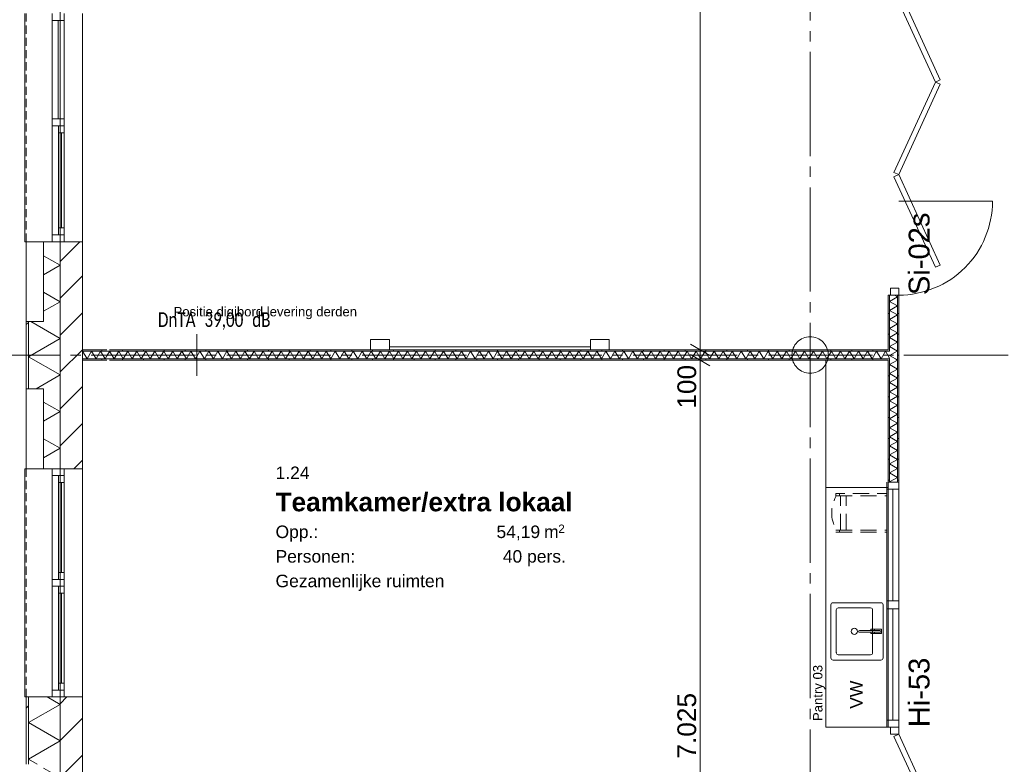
# Model space of a CAD drawing. Header units: millimetres. Extents: x 10 to 584, y 10 to 831.
# Tile 30 of 61: x 74 to 169, y 508 to 579. Entities that reach past the tile are written whole.
import ezdxf
from ezdxf.xclip import XClip

# ---------------------------------------------------------------- set-up
doc = ezdxf.new("R2010")
doc.units = ezdxf.units.MM
doc.header["$MEASUREMENT"] = 0
doc.header["$XCLIPFRAME"] = 0
for name, pattern in [('B0204', [13, 10, -1, 1, -1]), ('B0701', [2.3412, 1.56, -0.7812]), ('B0702', [1.1737, 0.7812, -0.3925])]:
    doc.linetypes.add(name, pattern=pattern)
for name, color, linetype in [('21 Buitenwanden', 7, 'Continuous'), ('21 Buitenwanden Doorsnede-arcering', 7, 'Continuous'), ('21 Buitenwanden Laagscheidingslijnen', 7, 'Continuous'), ('21 Buitenwanden Ramen', 7, 'Continuous'), ('22 NC Binnenwanden', 7, 'Continuous'), ('22 NC Binnenwanden Deuren', 7, 'Continuous'), ('22 NC Binnenwanden Deurlabels', 7, 'Continuous'), ('22 NC Binnenwanden Doorsnede-arcering', 7, 'Continuous'), ('22 NC Binnenwanden Laagscheidingslijnen', 7, 'Continuous'), ('22 NC Binnenwanden Raamlabels', 7, 'Continuous'), ('22 NC Binnenwanden Ramen', 7, 'Continuous'), ('23 Vloeren', 7, 'Continuous'), ('28 Draagconstructies', 7, 'Continuous'), ('45 Plafondafwerking Laagscheidingslijnen', 7, 'Continuous'), ('73 Keuken', 7, 'Continuous'), ('82 Interieur', 7, 'Continuous'), ('A Stramien', 7, 'Continuous'), ('Maatvoering 1_ 50_100', 7, 'Continuous'), ('Tekst_dim 1_ 50_100', 7, 'Continuous'), ('Z Ruimtefuncties', 7, 'Continuous')]:
    doc.layers.add(name, color=color, linetype=linetype)
doc.styles.add('GENERATED_STYLE_1', font='txt')
doc.styles.add('GENERATED_STYLE_2', font='txt')
doc.styles.add('GENERATED_STYLE_3', font='txt')
pattern_1 = [(45, (78, 259.188), (-4.5962, 4.5962), []), (45, (77.081, 260.107), (-4.5962, 4.5962), [])]
pattern_2 = [(45, (78, 259.188), (-1.767767, 1.767767), [])]
pattern_3 = [(90, (78, 259.1879), (-2, 0), [])]
pattern_4 = [(180, (78, 259.1879), (0, 2), [])]

# ---------------------------------------------------------------- blocks, each defined once
blk = doc.blocks.new('*X30')
at = {"layer": '21 Buitenwanden Doorsnede-arcering', "color": 7, "linetype": 'Continuous', "lineweight": 0}
for p, q in [((76.42, 556.72), (78, 555.807)), ((76.42, 554.895), (78, 555.807)), ((76.42, 553.209), (78, 552.297)), ((76.42, 551.385), (78, 552.297)), ((75.182, 550.414), (78, 548.787)), ((74.96, 547.032), (78, 548.787)), ((74.96, 547.032), (78, 545.277)), ((75.723, 543.962), (78, 545.277)), ((76.42, 542.678), (78, 541.766)), ((76.42, 540.854), (78, 541.766)), ((76.42, 539.168), (78, 538.256)), ((76.42, 537.344), (78, 538.256))]:
    blk.add_line(p, q, dxfattribs=at)
blk = doc.blocks.new('*X31')
at = {"layer": '21 Buitenwanden Doorsnede-arcering', "color": 7, "linetype": 'Continuous', "lineweight": 0}
for p, q in [((76.775, 514.391), (78, 513.684)), ((74.96, 511.929), (78, 513.684)), ((74.96, 511.929), (78, 510.174)), ((74.96, 508.418), (78, 510.174)), ((74.96, 508.418), (75.796, 507.936)), ((76.42, 507.576), (78, 506.663)), ((76.42, 505.751), (78, 506.663)), ((76.42, 504.065), (78, 503.153)), ((76.42, 502.241), (78, 503.153)), ((76.42, 500.555), (76.883, 500.288))]:
    blk.add_line(p, q, dxfattribs=at)
blk = doc.blocks.new('*X55')
at = {"layer": '22 NC Binnenwanden Doorsnede-arcering', "color": 7, "linetype": 'Continuous', "lineweight": 0}
blk.add_line((157.625, 546.898), (157.5, 547.115), dxfattribs=at)
blk = doc.blocks.new('*X56')
at = {"layer": '22 NC Binnenwanden Doorsnede-arcering', "color": 7, "linetype": 'Continuous', "lineweight": 0}
blk.add_line((82.5, 547.107), (82.75, 547.54), dxfattribs=at)
blk = doc.blocks.new('*X57')
at = {"layer": '22 NC Binnenwanden Doorsnede-arcering', "color": 7, "linetype": 'Continuous', "lineweight": 0}
for p, q in [((80.14, 547.519), (80.165, 547.563)), ((80.598, 546.813), (80.165, 547.563)), ((80.598, 546.813), (81.031, 547.563)), ((81.464, 546.813), (81.031, 547.563)), ((81.464, 546.813), (81.897, 547.563)), ((82.33, 546.813), (81.897, 547.563)), ((82.33, 546.813), (82.5, 547.107))]:
    blk.add_line(p, q, dxfattribs=at)
blk = doc.blocks.new('*X58')
at = {"layer": '22 NC Binnenwanden Doorsnede-arcering', "color": 7, "linetype": 'Continuous', "lineweight": 0}
for p, q in [((82.75, 547.54), (82.763, 547.563)), ((83.196, 546.813), (82.763, 547.563)), ((83.196, 546.813), (83.629, 547.563)), ((84.062, 546.813), (83.629, 547.563)), ((84.062, 546.813), (84.495, 547.563)), ((84.928, 546.813), (84.495, 547.563)), ((84.928, 546.813), (85.361, 547.563)), ((85.794, 546.813), (85.361, 547.563)), ((85.794, 546.813), (86.227, 547.563)), ((86.66, 546.813), (86.227, 547.563)), ((86.66, 546.813), (87.093, 547.563)), ((87.526, 546.813), (87.093, 547.563)), ((87.526, 546.813), (87.959, 547.563)), ((88.392, 546.813), (87.959, 547.563)), ((88.392, 546.813), (88.825, 547.563)), ((89.258, 546.813), (88.825, 547.563)), ((89.258, 546.813), (89.691, 547.563)), ((90.124, 546.813), (89.691, 547.563)), ((90.124, 546.813), (90.557, 547.563)), ((90.99, 546.813), (90.557, 547.563)), ((90.99, 546.813), (91.423, 547.563)), ((91.856, 546.813), (91.423, 547.563)), ((91.856, 546.813), (92.289, 547.563)), ((92.722, 546.813), (92.289, 547.563)), ((92.722, 546.813), (93.155, 547.563)), ((93.588, 546.813), (93.155, 547.563)), ((93.588, 546.813), (94.021, 547.563)), ((94.454, 546.813), (94.021, 547.563)), ((94.454, 546.813), (94.887, 547.563)), ((95.32, 546.813), (94.887, 547.563)), ((95.32, 546.813), (95.753, 547.563)), ((96.187, 546.813), (95.753, 547.563)), ((96.187, 546.813), (96.62, 547.563)), ((97.053, 546.813), (96.62, 547.563)), ((97.053, 546.813), (97.486, 547.563)), ((97.919, 546.813), (97.486, 547.563)), ((97.919, 546.813), (98.352, 547.563)), ((98.785, 546.813), (98.352, 547.563)), ((98.785, 546.813), (99.218, 547.563)), ((99.651, 546.813), (99.218, 547.563)), ((99.651, 546.813), (100.084, 547.563)), ((100.517, 546.813), (100.084, 547.563)), ((100.517, 546.813), (100.95, 547.563)), ((101.383, 546.813), (100.95, 547.563)), ((101.383, 546.813), (101.816, 547.563)), ((102.249, 546.813), (101.816, 547.563)), ((102.249, 546.813), (102.682, 547.563)), ((103.115, 546.813), (102.682, 547.563)), ((103.115, 546.813), (103.548, 547.563)), ((103.981, 546.813), (103.548, 547.563)), ((103.981, 546.813), (104.414, 547.563)), ((104.847, 546.813), (104.414, 547.563)), ((104.847, 546.813), (105.28, 547.563)), ((105.713, 546.813), (105.28, 547.563)), ((105.713, 546.813), (106.146, 547.563)), ((106.579, 546.813), (106.146, 547.563)), ((106.579, 546.813), (107.012, 547.563)), ((107.445, 546.813), (107.012, 547.563)), ((107.445, 546.813), (107.878, 547.563)), ((108.311, 546.813), (107.878, 547.563)), ((108.311, 546.813), (108.744, 547.563)), ((109.177, 546.813), (108.744, 547.563)), ((109.177, 546.813), (109.61, 547.563)), ((110.043, 546.813), (109.61, 547.563)), ((110.043, 546.813), (110.476, 547.563)), ((110.909, 546.813), (110.476, 547.563)), ((110.909, 546.813), (111.342, 547.563)), ((111.775, 546.813), (111.342, 547.563)), ((111.775, 546.813), (112.208, 547.563)), ((112.641, 546.813), (112.208, 547.563)), ((112.641, 546.813), (113.074, 547.563)), ((113.507, 546.813), (113.074, 547.563)), ((113.507, 546.813), (113.94, 547.563)), ((114.373, 546.813), (113.94, 547.563)), ((114.373, 546.813), (114.806, 547.563)), ((115.239, 546.813), (114.806, 547.563)), ((115.239, 546.813), (115.672, 547.563)), ((116.105, 546.813), (115.672, 547.563)), ((116.105, 546.813), (116.538, 547.563)), ((116.971, 546.813), (116.538, 547.563)), ((116.971, 546.813), (117.404, 547.563)), ((117.837, 546.813), (117.404, 547.563)), ((117.837, 546.813), (118.27, 547.563)), ((118.703, 546.813), (118.27, 547.563)), ((118.703, 546.813), (119.136, 547.563)), ((119.569, 546.813), (119.136, 547.563)), ((119.569, 546.813), (120.002, 547.563)), ((120.435, 546.813), (120.002, 547.563)), ((120.435, 546.813), (120.868, 547.563)), ((121.301, 546.813), (120.868, 547.563)), ((121.301, 546.813), (121.734, 547.563)), ((122.167, 546.813), (121.734, 547.563)), ((122.167, 546.813), (122.6, 547.563)), ((123.033, 546.813), (122.6, 547.563)), ((123.033, 546.813), (123.466, 547.563)), ((123.899, 546.813), (123.466, 547.563)), ((123.899, 546.813), (124.332, 547.563)), ((124.765, 546.813), (124.332, 547.563)), ((124.765, 546.813), (125.198, 547.563)), ((125.631, 546.813), (125.198, 547.563)), ((125.631, 546.813), (126.064, 547.563)), ((126.497, 546.813), (126.064, 547.563)), ((126.497, 546.813), (126.93, 547.563)), ((127.363, 546.813), (126.93, 547.563)), ((127.363, 546.813), (127.796, 547.563)), ((128.229, 546.813), (127.796, 547.563)), ((128.229, 546.813), (128.662, 547.563)), ((129.095, 546.813), (128.662, 547.563)), ((129.095, 546.813), (129.528, 547.563)), ((129.961, 546.813), (129.528, 547.563)), ((129.961, 546.813), (130.395, 547.563)), ((130.828, 546.813), (130.395, 547.563)), ((130.828, 546.813), (131.261, 547.563)), ((131.694, 546.813), (131.261, 547.563)), ((131.694, 546.813), (132.127, 547.563)), ((132.56, 546.813), (132.127, 547.563)), ((132.56, 546.813), (132.993, 547.563)), ((133.426, 546.813), (132.993, 547.563)), ((133.426, 546.813), (133.859, 547.563)), ((134.292, 546.813), (133.859, 547.563)), ((134.292, 546.813), (134.725, 547.563)), ((135.158, 546.813), (134.725, 547.563)), ((135.158, 546.813), (135.591, 547.563)), ((136.024, 546.813), (135.591, 547.563)), ((136.024, 546.813), (136.457, 547.563)), ((136.89, 546.813), (136.457, 547.563)), ((136.89, 546.813), (137.323, 547.563)), ((137.756, 546.813), (137.323, 547.563)), ((137.756, 546.813), (138.189, 547.563)), ((138.622, 546.813), (138.189, 547.563)), ((138.622, 546.813), (139.055, 547.563)), ((139.488, 546.813), (139.055, 547.563)), ((139.488, 546.813), (139.921, 547.563)), ((140.354, 546.813), (139.921, 547.563)), ((140.354, 546.813), (140.787, 547.563)), ((141.22, 546.813), (140.787, 547.563)), ((141.22, 546.813), (141.653, 547.563)), ((142.086, 546.813), (141.653, 547.563)), ((142.086, 546.813), (142.519, 547.563)), ((142.952, 546.813), (142.519, 547.563)), ((142.952, 546.813), (143.385, 547.563)), ((143.818, 546.813), (143.385, 547.563)), ((143.818, 546.813), (144.251, 547.563)), ((144.684, 546.813), (144.251, 547.563)), ((144.684, 546.813), (145.117, 547.563)), ((145.55, 546.813), (145.117, 547.563)), ((145.55, 546.813), (145.983, 547.563)), ((146.416, 546.813), (145.983, 547.563)), ((146.416, 546.813), (146.849, 547.563)), ((147.282, 546.813), (146.849, 547.563)), ((147.282, 546.813), (147.715, 547.563)), ((148.148, 546.813), (147.715, 547.563)), ((148.148, 546.813), (148.581, 547.563)), ((149.014, 546.813), (148.581, 547.563)), ((149.014, 546.813), (149.447, 547.563)), ((149.88, 546.813), (149.447, 547.563)), ((149.88, 546.813), (150.313, 547.563)), ((150.746, 546.813), (150.313, 547.563)), ((150.746, 546.813), (151.179, 547.563)), ((151.612, 546.813), (151.179, 547.563)), ((151.612, 546.813), (152.045, 547.563)), ((152.478, 546.813), (152.045, 547.563)), ((152.478, 546.813), (152.911, 547.563)), ((153.344, 546.813), (152.911, 547.563)), ((153.344, 546.813), (153.777, 547.563)), ((154.21, 546.813), (153.777, 547.563)), ((154.21, 546.813), (154.643, 547.563)), ((155.076, 546.813), (154.643, 547.563)), ((155.076, 546.813), (155.509, 547.563)), ((155.942, 546.813), (155.509, 547.563)), ((155.942, 546.813), (156.375, 547.563)), ((156.808, 546.813), (156.375, 547.563)), ((156.808, 546.813), (157.241, 547.563)), ((157.5, 547.115), (157.241, 547.563))]:
    blk.add_line(p, q, dxfattribs=at)
blk = doc.blocks.new('*X67')
at = {"layer": '22 NC Binnenwanden Doorsnede-arcering', "color": 7, "linetype": 'Continuous', "lineweight": 0}
for p, q in [((158.375, 546.708), (157.625, 546.275)), ((158.375, 545.842), (157.625, 546.275)), ((158.375, 546.708), (158.194, 546.813)), ((158.375, 545.842), (157.625, 545.409)), ((158.375, 544.976), (157.625, 545.409)), ((158.375, 544.976), (157.625, 544.543)), ((158.375, 544.11), (157.625, 544.543)), ((158.375, 544.11), (157.625, 543.677)), ((158.375, 543.244), (157.625, 543.677)), ((158.375, 543.244), (157.625, 542.811)), ((158.375, 542.378), (157.625, 542.811)), ((158.375, 542.378), (157.625, 541.945)), ((158.375, 541.512), (157.625, 541.945)), ((158.375, 541.512), (157.625, 541.079)), ((158.375, 540.646), (157.625, 541.079)), ((158.375, 540.646), (157.625, 540.213)), ((158.375, 539.78), (157.625, 540.213)), ((158.375, 539.78), (157.625, 539.347)), ((158.375, 538.914), (157.625, 539.347)), ((158.375, 538.914), (157.625, 538.481)), ((158.375, 538.048), (157.625, 538.481)), ((158.375, 538.048), (157.625, 537.615)), ((158.375, 537.182), (157.625, 537.615)), ((158.375, 537.182), (157.625, 536.749)), ((158.375, 536.316), (157.625, 536.749)), ((158.375, 536.316), (157.625, 535.883)), ((158.375, 535.45), (157.625, 535.883)), ((158.375, 535.45), (157.625, 535.017)), ((157.675, 534.988), (157.625, 535.017))]:
    blk.add_line(p, q, dxfattribs=at)
blk = doc.blocks.new('*X68')
at = {"layer": '22 NC Binnenwanden Doorsnede-arcering', "color": 7, "linetype": 'Continuous', "lineweight": 0}
for p in [(158.355, 547.563), (158.194, 546.813)]:
    blk.add_line(p, (157.625, 547.141), dxfattribs=at)
blk = doc.blocks.new('*X69')
at = {"layer": '22 NC Binnenwanden Doorsnede-arcering', "color": 7, "linetype": 'Continuous', "lineweight": 0}
for p, q in [((158.375, 552.771), (158.085, 552.938)), ((158.375, 552.771), (157.625, 552.337)), ((158.375, 551.904), (157.625, 552.337)), ((158.375, 551.904), (157.625, 551.471)), ((158.375, 551.038), (157.625, 551.471)), ((158.375, 551.038), (157.625, 550.605)), ((158.375, 550.172), (157.625, 550.605)), ((158.375, 550.172), (157.625, 549.739)), ((158.375, 549.306), (157.625, 549.739)), ((158.375, 549.306), (157.625, 548.873)), ((158.375, 548.44), (157.625, 548.873)), ((158.375, 548.44), (157.625, 548.007)), ((158.375, 547.574), (157.625, 548.007)), ((158.375, 547.574), (158.355, 547.563))]:
    blk.add_line(p, q, dxfattribs=at)
blk = doc.blocks.new('Drawing_2_2', base_point=(78, 259.188))
at = {"layer": '21 Buitenwanden Doorsnede-arcering', "linetype": 'Continuous', "lineweight": 0, "true_color": 0x000000}
h = blk.add_hatch(dxfattribs=at)
h.set_pattern_fill('130_Kalkzandsteen_0002', color=18, style=0, pattern_type=2)
h.set_pattern_definition(pattern_2)
h.paths.add_polyline_path([(78, 558.062), (78, 536.291), (78.4, 536.291), (80.14, 536.291), (80.14, 558.062), (78.4, 558.062)])
h = blk.add_hatch(dxfattribs=at)
h.set_pattern_fill('145_Baksteen_0002', color=18, style=0, pattern_type=2)
h.set_pattern_definition(pattern_1)
h.paths.add_polyline_path([(74.96, 550.414), (74.76, 550.414), (74.76, 543.962), (74.96, 543.962)])
h = blk.add_hatch(dxfattribs=at)
h.set_pattern_fill('145_Baksteen_0002', color=18, style=0, pattern_type=2)
h.set_pattern_definition(pattern_1)
h.paths.add_polyline_path([(74.76, 507.936), (74.96, 507.936), (74.96, 514.391), (74.76, 514.391)])
h = blk.add_hatch(dxfattribs=at)
h.set_pattern_fill('130_Kalkzandsteen_0002', color=18, style=0, pattern_type=2)
h.set_pattern_definition(pattern_2)
h.paths.add_polyline_path([(78, 500.288), (78.4, 500.288), (80.14, 500.288), (80.14, 514.391), (78.4, 514.391), (78, 514.391)])
at = {"layer": '22 NC Binnenwanden Doorsnede-arcering', "linetype": 'Continuous', "lineweight": 0, "true_color": 0x000000}
h = blk.add_hatch(dxfattribs=at)
h.set_pattern_fill('930_Lijnen_vert_200_0002', color=18, style=0, pattern_type=2)
h.set_pattern_definition(pattern_4)
h.paths.add_polyline_path([(157.5, 547.688), (157.625, 547.688), (157.625, 552.938), (157.5, 552.938)])
h = blk.add_hatch(dxfattribs=at)
h.set_pattern_fill('930_Lijnen_vert_200_0002', color=18, style=0, pattern_type=2)
h.set_pattern_definition(pattern_4)
h.paths.add_polyline_path([(158.375, 534.988), (158.5, 534.988), (158.5, 552.938), (158.375, 552.938)])
h = blk.add_hatch(dxfattribs=at)
h.set_pattern_fill('930_Lijnen_vert_200_0002', color=18, style=0, pattern_type=2)
h.set_pattern_definition(pattern_3)
h.paths.add_polyline_path([(80.14, 547.563), (82.5, 547.563), (82.5, 547.688), (80.14, 547.688)])
h = blk.add_hatch(dxfattribs=at)
h.set_pattern_fill('930_Lijnen_vert_200_0002', color=18, style=0, pattern_type=2)
h.set_pattern_definition(pattern_3)
h.paths.add_polyline_path([(82.75, 547.563), (82.75, 547.688), (82.5, 547.688), (82.5, 547.563)])
h = blk.add_hatch(dxfattribs=at)
h.set_pattern_fill('930_Lijnen_vert_200_0002', color=18, style=0, pattern_type=2)
h.set_pattern_definition(pattern_3)
h.paths.add_polyline_path([(82.75, 547.563), (157.5, 547.563), (157.5, 547.688), (82.75, 547.688)])
h = blk.add_hatch(dxfattribs=at)
h.set_pattern_fill('930_Lijnen_vert_200_0002', color=18, style=0, pattern_type=2)
h.set_pattern_definition(pattern_4)
h.paths.add_polyline_path([(157.5, 547.688), (157.5, 547.563), (157.625, 547.563), (157.625, 547.688)])
h = blk.add_hatch(dxfattribs=at)
h.set_pattern_fill('930_Lijnen_vert_200_0002', color=18, style=0, pattern_type=2)
h.set_pattern_definition(pattern_3)
h.paths.add_polyline_path([(80.14, 546.688), (82.5, 546.688), (82.5, 546.813), (80.14, 546.813)])
h = blk.add_hatch(dxfattribs=at)
h.set_pattern_fill('930_Lijnen_vert_200_0002', color=18, style=0, pattern_type=2)
h.set_pattern_definition(pattern_3)
h.paths.add_polyline_path([(82.75, 546.688), (82.75, 546.813), (82.5, 546.813), (82.5, 546.688)])
h = blk.add_hatch(dxfattribs=at)
h.set_pattern_fill('930_Lijnen_vert_200_0002', color=18, style=0, pattern_type=2)
h.set_pattern_definition(pattern_3)
h.paths.add_polyline_path([(82.75, 546.688), (157.5, 546.688), (157.5, 546.813), (82.75, 546.813)])
h = blk.add_hatch(dxfattribs=at)
h.set_pattern_fill('930_Lijnen_vert_200_0002', color=18, style=0, pattern_type=2)
h.set_pattern_definition(pattern_4)
h.paths.add_polyline_path([(157.5, 546.813), (157.5, 546.688), (157.625, 546.688), (157.625, 546.813)])
h = blk.add_hatch(dxfattribs=at)
h.set_pattern_fill('930_Lijnen_vert_200_0002', color=18, style=0, pattern_type=2)
h.set_pattern_definition(pattern_4)
h.paths.add_polyline_path([(157.5, 546.688), (157.5, 534.988), (157.625, 534.988), (157.625, 546.688)])
at = {"layer": '21 Buitenwanden', "color": 1, "linetype": 'Continuous', "lineweight": 0}
for p, q in [((76.42, 550.414), (76.42, 558.062)), ((76.42, 558.062), (77.26, 558.062)), ((77.26, 558.062), (78, 558.062)), ((74.76, 550.414), (76.42, 550.414)), ((74.76, 543.962), (76.42, 543.962)), ((76.42, 536.291), (76.42, 543.962)), ((76.42, 536.291), (77.26, 536.291)), ((77.26, 536.291), (78, 536.291)), ((74.96, 514.391), (77.26, 514.391)), ((77.26, 514.391), (78, 514.391))]:
    blk.add_line(p, q, dxfattribs=at)
at = {"layer": '21 Buitenwanden', "color": 3, "linetype": 'Continuous', "lineweight": 0}
for p, q in [((78, 558.062), (78.4, 558.062)), ((78.4, 558.062), (80.14, 558.062)), ((78, 536.291), (78.4, 536.291)), ((78.4, 536.291), (80.14, 536.291)), ((78, 514.391), (78.4, 514.391)), ((78.4, 514.391), (80.14, 514.391))]:
    blk.add_line(p, q, dxfattribs=at)
at = {"layer": '21 Buitenwanden', "color": 2, "linetype": 'Continuous', "lineweight": 0}
blk.add_line((74.76, 514.391), (74.96, 514.391), dxfattribs=at)
at = {"layer": '21 Buitenwanden', "color": 3, "linetype": 'Continuous', "lineweight": 0, "flags": 128}
for points in [[(80.14, 536.291), (80.14, 558.062)], [(80.14, 500.288), (80.14, 514.391)]]:
    blk.add_lwpolyline(points, dxfattribs=at)
at = {"layer": '21 Buitenwanden', "color": 2, "linetype": 'Continuous', "lineweight": 0, "flags": 128}
for points in [[(74.76, 550.414), (74.76, 543.962)], [(74.76, 514.391), (74.76, 507.936)]]:
    blk.add_lwpolyline(points, dxfattribs=at)
at = {"layer": '21 Buitenwanden Laagscheidingslijnen', "color": 3, "linetype": 'Continuous', "lineweight": 0}
for p, q in [((78, 558.062), (78, 536.291)), ((78, 514.391), (78, 500.288))]:
    blk.add_line(p, q, dxfattribs=at)
at = {"layer": '21 Buitenwanden Laagscheidingslijnen', "color": 1, "linetype": 'Continuous', "lineweight": 0}
for p, q in [((74.96, 550.414), (74.96, 543.962)), ((74.96, 514.391), (74.96, 507.936))]:
    blk.add_line(p, q, dxfattribs=at)
at = {"layer": '21 Buitenwanden Ramen', "color": 1, "linetype": 'Continuous', "lineweight": 0}
for p, q in [((74.61, 558.062), (74.61, 579.962)), ((77.26, 579.962), (77.26, 579.292)), ((78.4, 579.292), (78.4, 579.962)), ((77.26, 579.292), (78.4, 579.292)), ((77.26, 579.292), (77.26, 569.847)), ((77.83, 569.847), (77.83, 579.292)), ((78.4, 569.847), (78.4, 579.292)), ((78.4, 569.847), (77.26, 569.847)), ((77.26, 569.847), (77.26, 569.512)), ((77.26, 569.512), (77.26, 569.177)), ((77.26, 569.177), (77.86, 569.177)), ((77.26, 569.177), (77.26, 558.732)), ((77.86, 569.177), (78.4, 569.177)), ((77.86, 569.177), (77.86, 568.507)), ((78.4, 569.177), (77.86, 569.177)), ((78.4, 569.512), (78.4, 569.847)), ((78.4, 569.177), (78.4, 569.512)), ((78.4, 568.507), (78.4, 569.177)), ((77.86, 568.507), (78.4, 568.507)), ((77.86, 568.507), (77.86, 559.402)), ((78.13, 559.402), (78.13, 568.507)), ((78.4, 559.402), (78.4, 568.507)), ((78.4, 559.402), (78.4, 568.507)), ((77.86, 558.732), (77.26, 558.732)), ((77.26, 558.732), (77.26, 558.062)), ((78.4, 559.402), (77.86, 559.402)), ((77.86, 559.402), (77.86, 558.732)), ((78.4, 558.732), (77.86, 558.732)), ((77.86, 558.732), (78.4, 558.732)), ((78.4, 558.732), (78.4, 559.402)), ((78.4, 558.062), (78.4, 558.732)), ((74.76, 558.062), (74.61, 558.062)), ((74.76, 550.414), (74.76, 558.062)), ((74.96, 558.062), (77.26, 558.062)), ((77.26, 558.062), (78, 558.062)), ((77.26, 558.062), (78, 558.062)), ((74.76, 536.291), (74.76, 543.962)), ((74.76, 536.291), (74.61, 536.291)), ((74.61, 536.291), (74.61, 514.391)), ((74.96, 536.291), (77.26, 536.291)), ((77.26, 535.621), (77.26, 536.291)), ((77.26, 536.291), (78, 536.291)), ((77.26, 536.291), (78, 536.291)), ((78.4, 536.291), (78.4, 535.621)), ((77.86, 535.621), (77.26, 535.621)), ((77.26, 525.676), (77.26, 535.621)), ((78.4, 535.621), (77.86, 535.621)), ((77.86, 534.951), (77.86, 535.621)), ((77.86, 535.621), (78.4, 535.621)), ((78.4, 534.951), (77.86, 534.951)), ((77.86, 526.346), (77.86, 534.951)), ((78.13, 534.951), (78.13, 526.346)), ((78.4, 535.621), (78.4, 534.951)), ((78.4, 534.951), (78.4, 526.346)), ((78.4, 534.951), (78.4, 526.346)), ((77.26, 525.341), (77.26, 525.676)), ((77.26, 525.676), (77.86, 525.676)), ((77.86, 525.676), (77.86, 526.346)), ((77.86, 526.346), (78.4, 526.346)), ((77.86, 525.676), (78.4, 525.676)), ((78.4, 525.676), (77.86, 525.676)), ((78.4, 526.346), (78.4, 525.676)), ((78.4, 525.676), (78.4, 525.341)), ((77.26, 525.006), (77.26, 525.341)), ((77.86, 525.006), (77.26, 525.006)), ((77.26, 515.061), (77.26, 525.006)), ((78.4, 525.006), (77.86, 525.006)), ((77.86, 524.336), (77.86, 525.006)), ((77.86, 525.006), (78.4, 525.006)), ((78.4, 525.341), (78.4, 525.006)), ((78.4, 525.006), (78.4, 524.336)), ((78.4, 524.336), (77.86, 524.336)), ((77.86, 515.731), (77.86, 524.336)), ((78.13, 524.336), (78.13, 515.731)), ((78.4, 524.336), (78.4, 515.731)), ((78.4, 524.336), (78.4, 515.731)), ((77.86, 515.061), (77.86, 515.731)), ((77.86, 515.731), (78.4, 515.731)), ((78.4, 515.731), (78.4, 515.061)), ((74.61, 514.391), (74.76, 514.391)), ((74.96, 514.391), (77.26, 514.391)), ((77.26, 514.391), (77.26, 515.061)), ((77.26, 515.061), (77.86, 515.061)), ((77.26, 514.391), (78, 514.391)), ((77.26, 514.391), (78, 514.391)), ((77.86, 515.061), (78.4, 515.061)), ((78.4, 515.061), (77.86, 515.061)), ((78.4, 515.061), (78.4, 514.391))]:
    blk.add_line(p, q, dxfattribs=at)
at = {"layer": '21 Buitenwanden Ramen', "color": 9, "linetype": 'B0702', "lineweight": 0}
for p, q in [((74.76, 558.062), (74.76, 579.962)), ((74.76, 536.291), (74.76, 514.391))]:
    blk.add_line(p, q, dxfattribs=at)
at = {"layer": '21 Buitenwanden Ramen', "color": 9, "linetype": 'Continuous', "lineweight": 0}
for p, q in [((80.14, 558.062), (80.14, 579.962)), ((80.14, 536.291), (80.14, 514.391))]:
    blk.add_line(p, q, dxfattribs=at)
at = {"layer": '21 Buitenwanden Ramen', "color": 2, "linetype": 'Continuous', "lineweight": 0}
for p, q in [((74.76, 558.062), (74.96, 558.062)), ((74.76, 536.291), (74.96, 536.291)), ((74.76, 514.391), (74.96, 514.391))]:
    blk.add_line(p, q, dxfattribs=at)
at = {"layer": '21 Buitenwanden Ramen', "color": 3, "linetype": 'Continuous', "lineweight": 0}
for p, q in [((78, 558.062), (78.4, 558.062)), ((78, 558.062), (78.4, 558.062)), ((78.4, 558.062), (80.14, 558.062)), ((78, 536.291), (78.4, 536.291)), ((78, 536.291), (78.4, 536.291)), ((78.4, 536.291), (80.14, 536.291)), ((78, 514.391), (78.4, 514.391)), ((78, 514.391), (78.4, 514.391)), ((78.4, 514.391), (80.14, 514.391))]:
    blk.add_line(p, q, dxfattribs=at)
at = {"layer": '21 Buitenwanden Ramen', "color": 1, "linetype": 'Continuous', "lineweight": 0, "flags": 128}
for points in [[(74.76, 550.414), (76.42, 550.414), (76.42, 558.062), (74.76, 558.062)], [(74.76, 536.291), (76.42, 536.291), (76.42, 543.962), (74.76, 543.962)]]:
    blk.add_lwpolyline(points, close=True, dxfattribs=at)
at = {"layer": '22 NC Binnenwanden', "color": 1, "linetype": 'Continuous', "lineweight": 0}
for p, q in [((157.625, 552.938), (157.5, 552.938)), ((157.7, 552.938), (157.625, 552.938)), ((158.375, 552.938), (157.7, 552.938)), ((158.5, 552.938), (158.375, 552.938)), ((157.625, 534.988), (157.5, 534.988)), ((158.375, 534.988), (157.625, 534.988)), ((158.5, 534.988), (158.375, 534.988))]:
    blk.add_line(p, q, dxfattribs=at)
at = {"layer": '22 NC Binnenwanden', "color": 9, "linetype": 'Continuous', "lineweight": 0, "flags": 128}
blk.add_lwpolyline([(158.5, 561.938), (167.5, 561.938, -0.414214), (158.5, 552.938)], format="xyb", dxfattribs=at)
at = {"layer": '22 NC Binnenwanden', "color": 1, "linetype": 'Continuous', "lineweight": 0, "flags": 128}
for points in [[(157.5, 552.938), (157.5, 547.688)], [(158.5, 534.988), (158.5, 552.938)], [(82.5, 547.688), (80.14, 547.688)], [(80.14, 547.563), (80.14, 547.688)], [(80.14, 546.813), (80.14, 547.563)], [(157.5, 547.688), (82.75, 547.688)], [(80.14, 546.688), (80.14, 546.813)], [(80.14, 546.688), (82.5, 546.688)], [(82.75, 546.688), (157.5, 546.688)], [(157.5, 546.688), (157.5, 534.988)]]:
    blk.add_lwpolyline(points, dxfattribs=at)
at = {"layer": '22 NC Binnenwanden Deuren', "color": 1, "linetype": 'Continuous', "lineweight": 0}
for p, q in [((162.496, 573.59), (158.5, 582.268)), ((158.046, 582.059), (162.042, 573.381)), ((162.042, 573.381), (158.046, 564.704)), ((158.5, 564.495), (162.496, 573.172)), ((162.042, 573.381), (162.496, 573.59)), ((162.496, 573.172), (162.042, 573.381)), ((158.046, 564.704), (158.5, 564.495)), ((158.5, 564.495), (158.046, 564.285)), ((158.046, 564.285), (162.042, 555.608)), ((162.496, 555.817), (158.5, 564.495)), ((162.042, 555.608), (162.496, 555.817)), ((157.625, 552.938), (157.5, 552.938)), ((157.7, 552.938), (157.625, 552.938)), ((158.5, 553.608), (157.7, 553.608)), ((157.7, 553.608), (157.7, 552.938)), ((157.7, 552.938), (158.5, 552.938)), ((158.375, 552.938), (157.7, 552.938)), ((158.375, 552.938), (157.7, 552.938)), ((158.5, 552.938), (158.375, 552.938)), ((158.5, 552.938), (158.375, 552.938)), ((158.5, 552.938), (158.5, 553.608)), ((157.625, 511.488), (157.5, 511.488)), ((157.7, 511.488), (157.625, 511.488)), ((157.7, 511.488), (157.7, 510.818)), ((158.5, 511.488), (157.7, 511.488)), ((158.375, 511.488), (157.7, 511.488)), ((158.375, 511.488), (157.7, 511.488)), ((158.5, 511.488), (158.375, 511.488)), ((158.5, 511.488), (158.375, 511.488)), ((158.5, 510.818), (158.5, 511.488)), ((157.7, 510.818), (158.5, 510.818)), ((158.5, 510.818), (158.046, 510.609)), ((158.046, 510.609), (162.042, 501.931)), ((162.496, 502.14), (158.5, 510.818))]:
    blk.add_line(p, q, dxfattribs=at)
at = {"layer": '22 NC Binnenwanden Laagscheidingslijnen', "color": 9, "linetype": 'Continuous', "lineweight": 0}
for p, q in [((157.625, 547.688), (157.625, 552.938)), ((158.375, 547.563), (158.375, 552.938)), ((80.14, 547.563), (82.5, 547.563)), ((82.75, 547.563), (157.5, 547.563)), ((157.625, 547.563), (157.5, 547.563)), ((157.625, 547.563), (157.5, 547.563)), ((157.625, 547.563), (157.625, 547.688)), ((158.375, 546.813), (158.375, 547.563)), ((80.14, 546.813), (82.5, 546.813)), ((82.75, 546.813), (157.5, 546.813)), ((157.5, 546.813), (157.625, 546.813)), ((157.5, 546.813), (157.625, 546.813)), ((157.625, 546.688), (157.625, 546.813)), ((157.625, 534.988), (157.625, 546.688)), ((158.375, 534.988), (158.375, 546.813))]:
    blk.add_line(p, q, dxfattribs=at)
at = {"layer": '22 NC Binnenwanden Ramen', "color": 1, "linetype": 'Continuous', "lineweight": 0}
for p, q in [((157.36, 534.318), (157.36, 534.988)), ((157.625, 534.988), (157.5, 534.988)), ((157.625, 534.988), (157.5, 534.988)), ((158.375, 534.988), (157.625, 534.988)), ((158.375, 534.988), (157.625, 534.988)), ((158.5, 534.988), (158.375, 534.988)), ((158.5, 534.988), (158.375, 534.988)), ((158.5, 534.988), (158.5, 534.318)), ((158.5, 534.318), (157.36, 534.318)), ((157.36, 523.613), (157.36, 534.318)), ((157.93, 534.318), (157.93, 523.613)), ((158.5, 534.318), (158.5, 523.613)), ((157.36, 523.238), (157.36, 523.613)), ((157.36, 523.613), (158.5, 523.613)), ((158.5, 523.613), (158.5, 523.238)), ((157.36, 522.863), (157.36, 523.238)), ((158.5, 522.863), (157.36, 522.863)), ((157.36, 512.158), (157.36, 522.863)), ((157.93, 522.863), (157.93, 512.158)), ((158.5, 523.238), (158.5, 522.863)), ((158.5, 522.863), (158.5, 512.158)), ((157.36, 511.488), (157.36, 512.158)), ((157.36, 512.158), (158.5, 512.158)), ((157.625, 511.488), (157.5, 511.488)), ((157.625, 511.488), (157.5, 511.488)), ((158.375, 511.488), (157.625, 511.488)), ((158.375, 511.488), (157.625, 511.488)), ((158.5, 511.488), (158.375, 511.488)), ((158.5, 511.488), (158.375, 511.488)), ((158.5, 512.158), (158.5, 511.488))]:
    blk.add_line(p, q, dxfattribs=at)
at = {"layer": '22 NC Binnenwanden Ramen', "color": 9, "linetype": 'Continuous', "lineweight": 0}
for p, q in [((157.5, 534.988), (157.5, 511.488)), ((158.5, 534.988), (158.5, 511.488))]:
    blk.add_line(p, q, dxfattribs=at)
at = {"layer": '23 Vloeren', "color": 1, "linetype": 'Continuous', "lineweight": 0, "flags": 128}
blk.add_lwpolyline([(78, 439.188), (78, 259.188), (372, 259.188), (372, 439.188), (365.5, 439.188), (365.5, 505.188), (366, 505.188), (366, 654.438), (370, 654.438), (370, 763.188), (78, 763.188), (78, 475.188), (96, 475.188), (96, 439.188)], close=True, dxfattribs=at)
at = {"layer": '28 Draagconstructies', "color": 3, "linetype": 'Continuous', "lineweight": 0, "flags": 128}
blk.add_lwpolyline([(148.25, 547.188, 0.414214), (150, 545.438, 0.414214), (151.75, 547.188, 0.414214), (150, 548.938, 0.414214)], format="xyb", close=True, dxfattribs=at)
at = {"layer": '45 Plafondafwerking Laagscheidingslijnen', "color": 9, "linetype": 'Continuous', "lineweight": 0}
for p, q in [((82.75, 547.563), (82.5, 547.563)), ((82.75, 546.813), (82.5, 546.813))]:
    blk.add_line(p, q, dxfattribs=at)
at = {"layer": '73 Keuken', "color": 1, "linetype": 'Continuous', "lineweight": 0}
for p, q in [((151.5, 534.688), (151.5, 529.688)), ((157.5, 534.688), (157.5, 529.688)), ((151.5, 523.688), (151.5, 529.688)), ((157.5, 523.688), (157.5, 529.688)), ((151.5, 517.688), (151.5, 523.688)), ((157.5, 517.688), (157.5, 523.688)), ((152.5, 518.638), (152.5, 522.738)), ((152.7, 522.938), (155.8, 522.938)), ((156, 522.738), (156, 518.638)), ((155.8, 518.438), (152.7, 518.438)), ((151.5, 517.688), (151.5, 511.488)), ((157.5, 517.688), (157.5, 511.488)), ((151.5, 511.488), (157.5, 511.488))]:
    blk.add_line(p, q, dxfattribs=at)
at = {"layer": '73 Keuken', "color": 1, "linetype": 'B0701', "lineweight": 0}
for p, q in [((152.479, 533.696), (157.365, 533.696)), ((152.804, 533.896), (152.804, 533.696)), ((152.916, 530.396), (152.916, 533.696)), ((153.449, 530.396), (153.449, 533.696)), ((152.479, 530.396), (157.365, 530.396)), ((152.804, 530.396), (152.804, 530.196))]:
    blk.add_line(p, q, dxfattribs=at)
at = {"layer": '73 Keuken', "color": 1, "linetype": 'B0701', "lineweight": 0, "flags": 128}
blk.add_lwpolyline([(157.365, 533.896), (157.365, 530.196), (152.479, 530.196), (152.479, 530.485, -0.261592), (152.479, 533.608), (152.479, 533.896)], format="xyb", close=True, dxfattribs=at)
at = {"layer": '73 Keuken', "color": 1, "linetype": 'Continuous', "lineweight": 0, "flags": 128}
for points in [[(152, 518.138), (152, 523.238, -0.414214), (152.2, 523.438), (156.8, 523.438, -0.414214), (157, 523.238), (157, 518.138, -0.414214), (156.8, 517.938), (152.2, 517.938, -0.414214)], [(154.721, 520.598, -1), (154.722, 520.778), (156.7, 520.778, -1), (156.7, 520.598)], [(156.19, 520.488), (156.19, 520.598), (156.7, 520.598, 1), (156.7, 520.778), (156.19, 520.778), (156.19, 520.888), (156.84, 520.888), (156.84, 520.488)]]:
    blk.add_lwpolyline(points, format="xyb", close=True, dxfattribs=at)
for points in [[(155.83, 520.885), (156.18, 520.885), (156.18, 520.778), (155.83, 520.778)], [(155.83, 520.491), (155.83, 520.598), (156.18, 520.598), (156.18, 520.491)]]:
    blk.add_lwpolyline(points, close=True, dxfattribs=at)
at = {"layer": '73 Keuken', "color": 1, "linetype": 'Continuous', "lineweight": 0}
blk.add_circle((154.25, 520.688), 0.3, dxfattribs=at)
for centre, start, end in [((152.7, 522.738), 90, 180), ((155.8, 522.738), 0, 90), ((152.7, 518.638), 180, 270), ((155.8, 518.638), 270, 0)]:
    blk.add_arc(centre, 0.2, start, end, dxfattribs=at)
blk.add_point((152.5, 518.638), dxfattribs=at)
at = {"layer": '82 Interieur', "color": 1, "linetype": 'Continuous', "lineweight": 0}
for p, q in [((151.5, 546.688), (151.5, 540.688)), ((157.5, 546.688), (151.5, 546.688)), ((157.5, 540.688), (157.5, 546.688)), ((151.5, 534.488), (151.5, 540.688)), ((157.5, 540.688), (157.5, 534.488)), ((157.5, 534.488), (151.5, 534.488))]:
    blk.add_line(p, q, dxfattribs=at)
at = {"layer": '82 Interieur', "color": 1, "linetype": 'Continuous', "lineweight": 0, "flags": 128}
for points in [[(109.611, 547.688), (107.811, 547.688), (107.811, 548.688), (109.611, 548.688)], [(128.911, 547.688), (130.711, 547.688), (130.711, 548.688), (128.911, 548.688)], [(109.611, 547.988), (128.911, 547.988), (128.911, 547.688), (109.611, 547.688)]]:
    blk.add_lwpolyline(points, close=True, dxfattribs=at)
at = {"layer": 'A Stramien', "color": 9, "linetype": 'B0204', "lineweight": 0}
for p, q in [((78, 784.271), (78, 233.204)), ((150, 784.271), (150, 233.204)), ((68, 547.188), (520.556, 547.188))]:
    blk.add_line(p, q, dxfattribs=at)
at = {"layer": 'Maatvoering 1_ 50_100', "color": 1, "linetype": 'Continuous', "lineweight": 0}
for p, q in [((139.442, 547.688), (139.442, 617.938)), ((138.505, 548.229), (140.38, 547.147)), ((140.848, 547.688), (138.036, 547.688)), ((138.505, 547.229), (140.38, 546.147)), ((139.442, 546.688), (139.442, 547.688)), ((140.848, 546.688), (138.036, 546.688)), ((139.442, 476.438), (139.442, 546.688))]:
    blk.add_line(p, q, dxfattribs=at)
at = {"layer": 'Tekst_dim 1_ 50_100', "color": 1, "linetype": 'Continuous', "lineweight": 0}
for p, q in [((91.13, 549.178), (91.13, 549.188)), ((91.13, 545.198), (91.13, 549.178))]:
    blk.add_line(p, q, dxfattribs=at)
at = {"layer": '21 Buitenwanden', "color": 4, "linetype": 'Continuous', "lineweight": 0}
for name in ['*X30', '*X69', '*X57', '*X56', '*X58', '*X68', '*X55', '*X67', '*X31']:
    blk.add_blockref(name, (0, 0), dxfattribs=at)
at = {"layer": '22 NC Binnenwanden Deurlabels', "color": 2, "linetype": 'Continuous', "lineweight": 0, "insert": (159.457, 552.938), "char_height": 2, "attachment_point": 1, "rotation": 90, "style": 'GENERATED_STYLE_1'}
blk.add_mtext('\\A1;{\\pql;\\fArial|b0|i0|c0|p38;Si-02s}', dxfattribs=at)
at = {"layer": '22 NC Binnenwanden Raamlabels', "color": 2, "linetype": 'Continuous', "lineweight": 0, "insert": (159.457, 511.488), "char_height": 2, "attachment_point": 1, "rotation": 90, "style": 'GENERATED_STYLE_1'}
blk.add_mtext('\\A1;{\\pql;\\fArial|b0|i0|c0|p38;Hi-53}', dxfattribs=at)
at = {"layer": '73 Keuken', "color": 2, "linetype": 'Continuous', "lineweight": 0, "insert": (154.431, 513.26), "char_height": 1.2, "attachment_point": 4, "rotation": 90, "style": 'GENERATED_STYLE_1'}
blk.add_mtext('\\A1;{\\pql;\\fArial|b0|i0|c0|p38;VW}', dxfattribs=at)
at = {"layer": '82 Interieur', "color": 2, "linetype": 'Continuous', "lineweight": 0, "insert": (88.895, 550.632), "char_height": 0.9, "attachment_point": 7, "style": 'GENERATED_STYLE_1'}
blk.add_mtext('\\A1;{\\pql;\\fArial|b0|i0|c0|p38;P\\fArial|b0|i0|c0|p38;ositie digibord levering derden}', dxfattribs=at)
at = {"layer": 'Maatvoering 1_ 50_100', "color": 2, "linetype": 'Continuous', "lineweight": 0, "char_height": 1.8, "attachment_point": 7, "rotation": 90, "style": 'GENERATED_STYLE_1'}
for s, insert, width in [('\\A1;{\\pql;\\fArial|b0|i0|c0|p38;100}', (139.082, 542.048), 4.09784), ('\\A1;{\\pql;\\fArial|b0|i0|c0|p38;7.025}', (139.082, 508.485), 6.15497)]:
    blk.add_mtext(s, dxfattribs=dict(at, insert=insert, width=width))
at = {"layer": 'Tekst_dim 1_ 50_100', "color": 2, "linetype": 'Continuous', "lineweight": 0, "insert": (87.396, 551.287), "char_height": 1.4, "attachment_point": 1, "style": 'GENERATED_STYLE_2'}
blk.add_mtext('\\A1;{\\W0.750000x;\\pql;\\pt0,30;\\fCalibri|b0|i0|c0|p34;DnTA \\fCalibri|b0|i0|c0|p34;\\A1{\\H.66x;\\S^  ;}\\fCalibri|b0|i0|c0|p34;\\fCalibri|b0|i0|c0|p34;\\A1{\\H.66x;\\S^  ;}\\fCalibri|b0|i0|c0|p34;\\fCalibri|b0|i0|c0|p34;\\fCalibri|b0|i0|c0|p34;\\fCalibri|b0|i0|c0|p34;\\fCalibri|b0|i0|c0|p34;\\fCalibri|b0|i0|c0|p34;39,00 \\fCalibri|b0|i0|c0|p34;\\A1{\\H.66x;\\S^  ;}\\fCalibri|b0|i0|c0|p34;\\fCalibri|b0|i0|c0|p34;\\A1{\\H.66x;\\S^  ;}\\fCalibri|b0|i0|c0|p34;\\fCalibri|b0|i0|c0|p34;\\fCalibri|b0|i0|c0|p34;\\fCalibri|b0|i0|c0|p34;\\fCalibri|b0|i0|c0|p34;\\fCalibri|b0|i0|c0|p34;dB\\fCalibri|b0|i0|c0|p34;\\A1{\\H.66x;\\S^  ;}\\fCalibri|b0|i0|c0|p34;\\fCalibri|b0|i0|c0|p34;\\A1{\\H.66x;\\S^  ;}\\fCalibri|b0|i0|c0|p34;\\fCalibri|b0|i0|c0|p34;\\fCalibri|b0|i0|c0|p34;\\fCalibri|b0|i0|c0|p34;\\fCalibri|b0|i0|c0|p34;\\fCalibri|b0|i0|c0|p34;\\fCalibri|b0|i0|c0|p34;\\fCalibri|b0|i0|c0|p34;\\fCalibri|b0|i0|c0|p34;\\fCalibri|b0|i0|c0|p34;\\fCalibri|b0|i0|c0|p34;\\fCalibri|b0|i0|c0|p34;\\fCalibri|b0|i0|c0|p34;\\fCalibri|b0|i0|c0|p34;\\fCalibri|b0|i0|c0|p34;\\fCalibri|b0|i0|c0|p34;\\fCalibri|b0|i0|c0|p34;\\fCalibri|b0|i0|c0|p34;\\fCalibri|b0|i0|c0|p34;\\fCalibri|b0|i0|c0|p34;\\fCalibri|b0|i0|c0|p34;\\fCalibri|b0|i0|c0|p34;\\fCalibri|b0|i0|c0|p34;\\fCalibri|b0|i0|c0|p34;\\fCalibri|b0|i0|c0|p34;\\fCalibri|b0|i0|c0|p34;}', dxfattribs=at)
at = {"layer": 'Tekst_dim 1_ 50_100', "color": 2, "linetype": 'Continuous', "lineweight": 0, "insert": (151.451, 512.088), "char_height": 0.9, "attachment_point": 7, "rotation": 90, "style": 'GENERATED_STYLE_1'}
blk.add_mtext('\\A1;{\\pql;\\fArial|b0|i0|c0|p38;Pantry 0\\fArial|b0|i0|c0|p38;3}', dxfattribs=at)
at = {"layer": 'Z Ruimtefuncties', "color": 2, "linetype": 'Continuous', "lineweight": 0, "attachment_point": 1}
for s, insert, char_height, style in [('\\A1;{\\pql;\\pt0;\\fArial|b0|i0|c0|p38;1.24}', (98.685, 536.494), 1.2, 'GENERATED_STYLE_1'), ('\\A1;{\\pql;\\pt0;\\fArial|b1|i0|c0|p38;Teamkamer/extra lokaal}', (98.685, 534), 1.8, 'GENERATED_STYLE_3'), ('\\A1;{\\pql;\\pt0;\\fArial|b0|i0|c0|p38;Opp.: }', (98.685, 530.837), 1.2, 'GENERATED_STYLE_1'), ('\\A1;{\\pql;\\fArial|b0|i0|c0|p38;54,19}', (119.89, 530.837), 1.2, 'GENERATED_STYLE_1'), ('\\A1;{\\pql;\\fArial|b0|i0|c0|p38; m}', (123.993, 530.837), 1.2, 'GENERATED_STYLE_1'), ('\\A1;{\\pql;\\fArial|b0|i0|c0|p38;2}', (125.825, 530.929), 0.8, 'GENERATED_STYLE_1'), ('\\A1;{\\pql;\\pt0;\\fArial|b0|i0|c0|p38;Personen: }', (98.685, 528.48), 1.2, 'GENERATED_STYLE_1'), ('\\A1;{\\pql;\\pt0;\\fArial|b0|i0|c0|p38;40 pers.}', (120.497, 528.48), 1.2, 'GENERATED_STYLE_1'), ('\\A1;{\\pql;\\pt0;\\fArial|b0|i0|c0|p38;Gezamenlijke ruimten}', (98.685, 526.123), 1.2, 'GENERATED_STYLE_1')]:
    blk.add_mtext(s, dxfattribs=dict(at, insert=insert, char_height=char_height, style=style))

msp = doc.modelspace()

# ---------------------------------------------------------------- block references
at = {"color": 4, "linetype": 'Continuous', "lineweight": 0}
ref = msp.add_blockref('Drawing_2_2', (78, 259.188), dxfattribs=at)
XClip(ref).set_block_clipping_path([(30, 141.736842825), (586.5626696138, 807.8168177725)])

doc.saveas('drawing.dxf')
